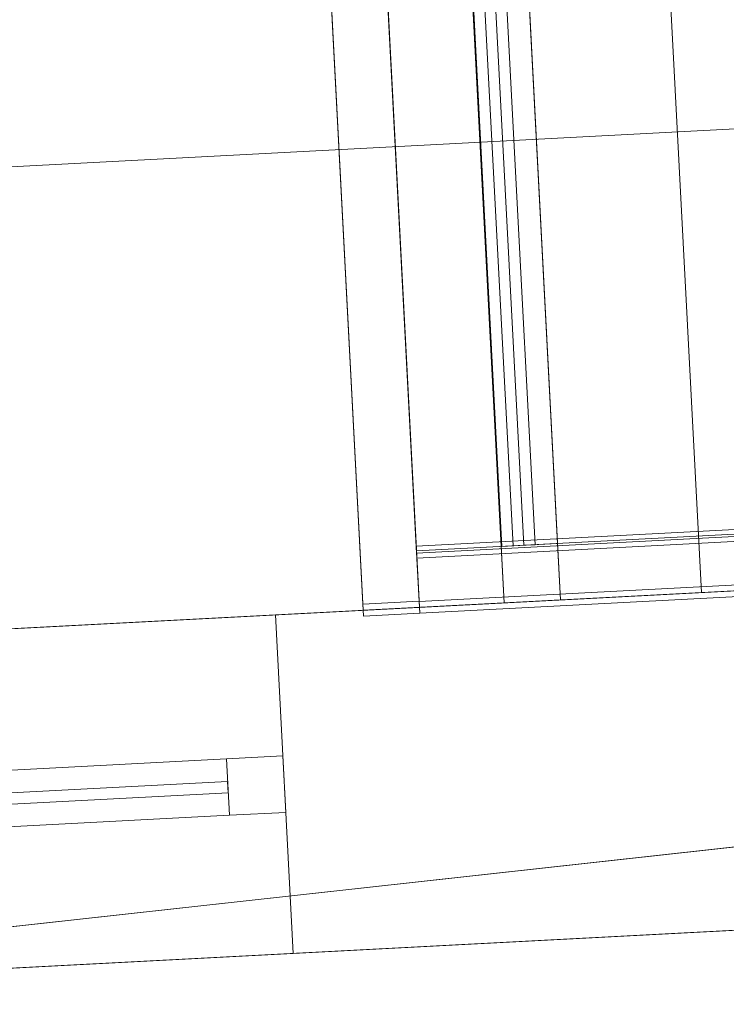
# Model space of a CAD drawing. Header units: millimetres. Extents: x -430348 to -225823, y -86243 to 5084.
# Tile 196 of 256: x -391118 to -390492, y -56508 to -55636. Entities that reach past the tile are written whole.
import ezdxf

# ---------------------------------------------------------------- set-up
doc = ezdxf.new("R2010")
doc.units = ezdxf.units.MM
for name, color, linetype, lineweight in [('A-GLAZ-CURT', 52, 'Continuous', 9), ('A-GLAZ-CWMG', 51, 'Continuous', 9), ('A-ROOF', 132, 'Continuous', 9), ('A-WALL', 113, 'Continuous', 9)]:
    doc.layers.add(name, color=color, linetype=linetype, lineweight=lineweight)

# ---------------------------------------------------------------- blocks, each defined once
blk = doc.blocks.new('System Panel - Glazed-566672-_3D_ Copy 1')
at = {"layer": 'A-GLAZ-CURT', "transparency": 33554471}
mesh = blk.add_polyface(dxfattribs=at)
corners = [(-370, 5), (-370, 5, 775), (370, 5, 775), (370, 5)]
mesh.append_faces([[corners[k] for k in face] for face in [(2, 3, 0, 1)]])
mesh = blk.add_polyface(dxfattribs=at)
corners = [(370, -5), (-370, -5), (-370, 5), (370, 5)]
mesh.append_faces([[corners[k] for k in face] for face in [(3, 0, 1, 2)]])
mesh = blk.add_polyface(dxfattribs=at)
corners = [(-370, -5, 775), (370, -5, 775), (370, 5, 775), (-370, 5, 775)]
mesh.append_faces([[corners[k] for k in face] for face in [(0, 1, 2, 3)]])
mesh = blk.add_polyface(dxfattribs=at)
corners = [(-370, -5), (-370, -5, 775), (-370, 5, 775), (-370, 5)]
mesh.append_faces([[corners[k] for k in face] for face in [(0, 1, 2, 3)]])
mesh = blk.add_polyface(dxfattribs=at)
corners = [(-370, -5), (370, -5), (370, -5, 775), (-370, -5, 775)]
mesh.append_faces([[corners[k] for k in face] for face in [(3, 0, 1, 2)]])
blk = doc.blocks.new('System Panel - Glazed-561739-_3D_ Copy 1')
at = {"layer": 'A-GLAZ-CURT', "transparency": 33554471}
mesh = blk.add_polyface(dxfattribs=at)
corners = [(-370, 5), (-370, 5, 275), (370, 5, 275), (370, 5)]
mesh.append_faces([[corners[k] for k in face] for face in [(1, 2, 3, 0)]])
mesh = blk.add_polyface(dxfattribs=at)
corners = [(370, -5), (-370, -5), (-370, 5), (370, 5)]
mesh.append_faces([[corners[k] for k in face] for face in [(0, 1, 2, 3)]])
mesh = blk.add_polyface(dxfattribs=at)
corners = [(-370, -5, 275), (370, -5, 275), (370, 5, 275), (-370, 5, 275)]
mesh.append_faces([[corners[k] for k in face] for face in [(0, 1, 2, 3)]])
mesh = blk.add_polyface(dxfattribs=at)
corners = [(-370, -5), (-370, -5, 275), (-370, 5, 275), (-370, 5)]
mesh.append_faces([[corners[k] for k in face] for face in [(0, 1, 2, 3)]])
mesh = blk.add_polyface(dxfattribs=at)
corners = [(-370, -5), (370, -5), (370, -5, 275), (-370, -5, 275)]
mesh.append_faces([[corners[k] for k in face] for face in [(2, 3, 0, 1)]])
blk = doc.blocks.new('Rectangular Mullion - 50mm x 50mm-263558-_3D_ Copy 1')
at = {"layer": 'A-GLAZ-CWMG'}
mesh = blk.add_polyface(dxfattribs=at)
corners = [(0, 25), (-50, 25), (-50, -25), (0, -25)]
mesh.append_faces([[corners[k] for k in face] for face in [(2, 3, 0, 1)]])
mesh = blk.add_polyface(dxfattribs=at)
corners = [(-50, 25), (0, 25), (0, 25, -350), (-50, 25, -350)]
mesh.append_faces([[corners[k] for k in face] for face in [(3, 0, 1, 2)]])
mesh = blk.add_polyface(dxfattribs=at)
corners = [(-50, -25), (-50, 25), (-50, 25, -350), (-50, -25, -350)]
mesh.append_faces([[corners[k] for k in face] for face in [(3, 0, 1, 2)]])
mesh = blk.add_polyface(dxfattribs=at)
corners = [(0, 25), (0, -25), (0, -25, -350), (0, 25, -350)]
mesh.append_faces([[corners[k] for k in face] for face in [(3, 0, 1, 2)]])
mesh = blk.add_polyface(dxfattribs=at)
corners = [(0, -25), (-50, -25), (-50, -25, -350), (0, -25, -350)]
mesh.append_faces([[corners[k] for k in face] for face in [(3, 0, 1, 2)]])
blk = doc.blocks.new('Rectangular Mullion - 50mm x 50mm-320855-_3D_ Copy 1')
at = {"layer": 'A-GLAZ-CWMG'}
mesh = blk.add_polyface(dxfattribs=at)
corners = [(0, 25, -740), (0, -25, -740), (-50, -25, -740), (-50, 25, -740)]
mesh.append_faces([[corners[k] for k in face] for face in [(0, 1, 2, 3)]])
mesh = blk.add_polyface(dxfattribs=at)
corners = [(-50, 25), (0, 25), (0, 25, -740), (-50, 25, -740)]
mesh.append_faces([[corners[k] for k in face] for face in [(0, 1, 2, 3)]])
mesh = blk.add_polyface(dxfattribs=at)
corners = [(-50, -25), (-50, 25), (-50, 25, -740), (-50, -25, -740)]
mesh.append_faces([[corners[k] for k in face] for face in [(0, 1, 2, 3)]])
mesh = blk.add_polyface(dxfattribs=at)
corners = [(0, 25), (0, -25), (0, -25, -740), (0, 25, -740)]
mesh.append_faces([[corners[k] for k in face] for face in [(0, 1, 2, 3)]])
mesh = blk.add_polyface(dxfattribs=at)
corners = [(0, -25), (-50, -25), (-50, -25, -740), (0, -25, -740)]
mesh.append_faces([[corners[k] for k in face] for face in [(0, 1, 2, 3)]])
blk = doc.blocks.new('Rectangular Mullion - 50mm x 50mm-320854-_3D_ Copy 1')
at = {"layer": 'A-GLAZ-CWMG'}
mesh = blk.add_polyface(dxfattribs=at)
corners = [(0, 25), (-50, 25), (-50, -25), (0, -25)]
mesh.append_faces([[corners[k] for k in face] for face in [(2, 3, 0, 1)]])
mesh = blk.add_polyface(dxfattribs=at)
corners = [(-50, 25), (0, 25), (0, 25, -740), (-50, 25, -740)]
mesh.append_faces([[corners[k] for k in face] for face in [(0, 1, 2, 3)]])
mesh = blk.add_polyface(dxfattribs=at)
corners = [(-50, -25), (-50, 25), (-50, 25, -740), (-50, -25, -740)]
mesh.append_faces([[corners[k] for k in face] for face in [(0, 1, 2, 3)]])
mesh = blk.add_polyface(dxfattribs=at)
corners = [(0, 25), (0, -25), (0, -25, -740), (0, 25, -740)]
mesh.append_faces([[corners[k] for k in face] for face in [(0, 1, 2, 3)]])
mesh = blk.add_polyface(dxfattribs=at)
corners = [(0, -25), (-50, -25), (-50, -25, -740), (0, -25, -740)]
mesh.append_faces([[corners[k] for k in face] for face in [(0, 1, 2, 3)]])
blk = doc.blocks.new('Rectangular Mullion - 50mm x 50mm-320906-_3D_ Copy 1')
at = {"layer": 'A-GLAZ-CWMG'}
mesh = blk.add_polyface(dxfattribs=at)
corners = [(25, 25, -740), (25, -25, -740), (-25, -25, -740), (-25, 25, -740)]
mesh.append_faces([[corners[k] for k in face] for face in [(0, 1, 2, 3)]])
mesh = blk.add_polyface(dxfattribs=at)
corners = [(-25, 25), (25, 25), (25, 25, -740), (-25, 25, -740)]
mesh.append_faces([[corners[k] for k in face] for face in [(0, 1, 2, 3)]])
mesh = blk.add_polyface(dxfattribs=at)
corners = [(-25, -25), (-25, 25), (-25, 25, -740), (-25, -25, -740)]
mesh.append_faces([[corners[k] for k in face] for face in [(0, 1, 2, 3)]])
mesh = blk.add_polyface(dxfattribs=at)
corners = [(25, 25), (25, -25), (25, -25, -740), (25, 25, -740)]
mesh.append_faces([[corners[k] for k in face] for face in [(0, 1, 2, 3)]])
mesh = blk.add_polyface(dxfattribs=at)
corners = [(25, -25), (-25, -25), (-25, -25, -740), (25, -25, -740)]
mesh.append_faces([[corners[k] for k in face] for face in [(0, 1, 2, 3)]])
blk = doc.blocks.new('Rectangular Mullion - 50mm x 50mm-372724-_3D_ Copy 1')
at = {"layer": 'A-GLAZ-CWMG'}
mesh = blk.add_polyface(dxfattribs=at)
corners = [(0, 25, -850), (0, -25, -850), (-50, -25, -850), (-50, 25, -850)]
mesh.append_faces([[corners[k] for k in face] for face in [(0, 1, 2, 3)]])
mesh = blk.add_polyface(dxfattribs=at)
corners = [(-50, 25), (0, 25), (0, 25, -850), (-50, 25, -850)]
mesh.append_faces([[corners[k] for k in face] for face in [(0, 1, 2, 3)]])
mesh = blk.add_polyface(dxfattribs=at)
corners = [(-50, -25), (-50, 25), (-50, 25, -850), (-50, -25, -850)]
mesh.append_faces([[corners[k] for k in face] for face in [(0, 1, 2, 3)]])
mesh = blk.add_polyface(dxfattribs=at)
corners = [(0, 25), (0, -25), (0, -25, -850), (0, 25, -850)]
mesh.append_faces([[corners[k] for k in face] for face in [(0, 1, 2, 3)]])
mesh = blk.add_polyface(dxfattribs=at)
corners = [(0, -25), (-50, -25), (-50, -25, -850), (0, -25, -850)]
mesh.append_faces([[corners[k] for k in face] for face in [(0, 1, 2, 3)]])
blk = doc.blocks.new('System Panel - Glazed-566705-_3D_ Copy 1')
at = {"layer": 'A-GLAZ-CURT', "transparency": 33554471}
mesh = blk.add_polyface(dxfattribs=at)
corners = [(-530, 5), (-530, 5, 1997.08), (530, 5, 1997.08), (530, 5)]
mesh.append_faces([[corners[k] for k in face] for face in [(2, 3, 0, 1)]])
mesh = blk.add_polyface(dxfattribs=at)
corners = [(530, -5), (-530, -5), (-530, 5), (530, 5)]
mesh.append_faces([[corners[k] for k in face] for face in [(0, 1, 2, 3)]])
mesh = blk.add_polyface(dxfattribs=at)
corners = [(-530, -5, 1997.08), (530, -5, 1997.08), (530, 5, 1997.08), (-530, 5, 1997.08)]
mesh.append_faces([[corners[k] for k in face] for face in [(0, 1, 2, 3)]])
mesh = blk.add_polyface(dxfattribs=at)
corners = [(-530, -5), (-530, -5, 1997.08), (-530, 5, 1997.08), (-530, 5)]
mesh.append_faces([[corners[k] for k in face] for face in [(0, 1, 2, 3)]])
mesh = blk.add_polyface(dxfattribs=at)
corners = [(-530, -5), (530, -5), (530, -5, 1997.08), (-530, -5, 1997.08)]
mesh.append_faces([[corners[k] for k in face] for face in [(2, 3, 0, 1)]])
blk = doc.blocks.new('Rectangular Mullion - 50mm x 50mm-566719-_3D_ Copy 1')
at = {"layer": 'A-GLAZ-CWMG'}
mesh = blk.add_polyface(dxfattribs=at)
corners = [(-50, 25, -61.74), (0, 25), (0, 25, -514.89), (-50, 25, -514.89)]
mesh.append_faces([[corners[k] for k in face] for face in [(0, 1, 2, 3)]])
mesh = blk.add_polyface(dxfattribs=at)
corners = [(-50, -25, -61.74), (-50, 25, -61.74), (-50, 25, -514.89), (-50, -25, -514.89)]
mesh.append_faces([[corners[k] for k in face] for face in [(3, 0, 1, 2)]])
mesh = blk.add_polyface(dxfattribs=at)
corners = [(0, 25), (-50, 25, -61.74), (-50, -25, -61.74), (0, -25)]
mesh.append_faces([[corners[k] for k in face] for face in [(2, 3, 0, 1)]])
mesh = blk.add_polyface(dxfattribs=at)
corners = [(0, 25), (0, -25), (0, -25, -514.89), (0, 25, -514.89)]
mesh.append_faces([[corners[k] for k in face] for face in [(0, 1, 2, 3)]])
mesh = blk.add_polyface(dxfattribs=at)
corners = [(0, -25), (-50, -25, -61.74), (-50, -25, -514.89), (0, -25, -514.89)]
mesh.append_faces([[corners[k] for k in face] for face in [(3, 0, 1, 2)]])
blk = doc.blocks.new('Rectangular Mullion - 50mm x 50mm-543599-_3D_ Copy 1')
at = {"layer": 'A-GLAZ-CWMG'}
mesh = blk.add_polyface(dxfattribs=at)
corners = [(0, 25), (-50, 25), (-50, -25), (0, -25)]
mesh.append_faces([[corners[k] for k in face] for face in [(2, 3, 0, 1)]])
mesh = blk.add_polyface(dxfattribs=at)
corners = [(-50, 25), (0, 25), (0, 25, -1060), (-50, 25, -1060)]
mesh.append_faces([[corners[k] for k in face] for face in [(0, 1, 2, 3)]])
mesh = blk.add_polyface(dxfattribs=at)
corners = [(-50, -25), (-50, 25), (-50, 25, -1060), (-50, -25, -1060)]
mesh.append_faces([[corners[k] for k in face] for face in [(3, 0, 1, 2)]])
mesh = blk.add_polyface(dxfattribs=at)
corners = [(0, 25), (0, -25), (0, -25, -1060), (0, 25, -1060)]
mesh.append_faces([[corners[k] for k in face] for face in [(3, 0, 1, 2)]])
mesh = blk.add_polyface(dxfattribs=at)
corners = [(0, -25), (-50, -25), (-50, -25, -1060), (0, -25, -1060)]
mesh.append_faces([[corners[k] for k in face] for face in [(0, 1, 2, 3)]])
blk = doc.blocks.new('System Panel - Glazed-566795-_3D_ Copy 1')
at = {"layer": 'A-GLAZ-CURT', "transparency": 33554471}
mesh = blk.add_polyface(dxfattribs=at)
corners = [(-422.5, 5), (-422.5, 5, 2374.06), (422.5, 5, 2374.06), (422.5, 5)]
mesh.append_faces([[corners[k] for k in face] for face in [(1, 2, 3, 0)]])
mesh = blk.add_polyface(dxfattribs=at)
corners = [(422.5, -5), (-422.5, -5), (-422.5, 5), (422.5, 5)]
mesh.append_faces([[corners[k] for k in face] for face in [(0, 1, 2, 3)]])
mesh = blk.add_polyface(dxfattribs=at)
corners = [(-422.5, -5), (-422.5, -5, 2374.06), (-422.5, 5, 2374.06), (-422.5, 5)]
mesh.append_faces([[corners[k] for k in face] for face in [(0, 1, 2, 3)]])
mesh = blk.add_polyface(dxfattribs=at)
corners = [(-422.5, -5), (422.5, -5), (422.5, -5, 2374.06), (-422.5, -5, 2374.06)]
mesh.append_faces([[corners[k] for k in face] for face in [(3, 0, 1, 2)]])
blk = doc.blocks.new('System Panel - Solid-566796-_3D_ Copy 1')
at = {"layer": 'A-GLAZ-CURT'}
mesh = blk.add_polyface(dxfattribs=at)
corners = [(-530, 24.5), (-530, 24.5, 428.14), (530, 24.5, 202.83), (530, 24.5)]
mesh.append_faces([[corners[k] for k in face] for face in [(2, 3, 0, 1)]])
mesh = blk.add_polyface(dxfattribs=at)
corners = [(530, 14.5), (-530, 14.5), (-530, 24.5), (530, 24.5)]
mesh.append_faces([[corners[k] for k in face] for face in [(0, 1, 2, 3)]])
mesh = blk.add_polyface(dxfattribs=at)
corners = [(-530, 14.5, 428.14), (530, 14.5, 202.83), (530, 24.5, 202.83), (-530, 24.5, 428.14)]
mesh.append_faces([[corners[k] for k in face] for face in [(3, 0, 1, 2)]])
mesh = blk.add_polyface(dxfattribs=at)
corners = [(-530, 14.5), (-530, 14.5, 428.14), (-530, 24.5, 428.14), (-530, 24.5)]
mesh.append_faces([[corners[k] for k in face] for face in [(3, 0, 1, 2)]])
mesh = blk.add_polyface(dxfattribs=at)
corners = [(-530, 14.5), (530, 14.5), (530, 14.5, 202.83), (-530, 14.5, 428.14)]
mesh.append_faces([[corners[k] for k in face] for face in [(2, 3, 0, 1)]])
blk = doc.blocks.new('Rectangular Mullion - 50mm x 50mm-566798-_3D_ Copy 1')
at = {"layer": 'A-GLAZ-CWMG'}
mesh = blk.add_polyface(dxfattribs=at)
corners = [(0, 25, -2072.08), (0, -25, -2072.08), (-50, -25, -2072.08), (-50, 25, -2072.08)]
mesh.append_faces([[corners[k] for k in face] for face in [(0, 1, 2, 3)]])
mesh = blk.add_polyface(dxfattribs=at)
corners = [(-50, 25), (0, 25), (0, 25, -2072.08), (-50, 25, -2072.08)]
mesh.append_faces([[corners[k] for k in face] for face in [(0, 1, 2, 3)]])
mesh = blk.add_polyface(dxfattribs=at)
corners = [(-50, -25), (-50, 25), (-50, 25, -2072.08), (-50, -25, -2072.08)]
mesh.append_faces([[corners[k] for k in face] for face in [(0, 1, 2, 3)]])
mesh = blk.add_polyface(dxfattribs=at)
corners = [(0, 25), (0, -25), (0, -25, -2072.08), (0, 25, -2072.08)]
mesh.append_faces([[corners[k] for k in face] for face in [(0, 1, 2, 3)]])
mesh = blk.add_polyface(dxfattribs=at)
corners = [(0, -25), (-50, -25), (-50, -25, -2072.08), (0, -25, -2072.08)]
mesh.append_faces([[corners[k] for k in face] for face in [(0, 1, 2, 3)]])
blk = doc.blocks.new('Rectangular Mullion - 50mm x 50mm-566695-_3D_ Copy 1')
at = {"layer": 'A-GLAZ-CWMG'}
mesh = blk.add_polyface(dxfattribs=at)
corners = [(25, 25, -1060), (25, -25, -1060), (-25, -25, -1060), (-25, 25, -1060)]
mesh.append_faces([[corners[k] for k in face] for face in [(0, 1, 2, 3)]])
mesh = blk.add_polyface(dxfattribs=at)
corners = [(-25, 25), (25, 25), (25, 25, -1060), (-25, 25, -1060)]
mesh.append_faces([[corners[k] for k in face] for face in [(0, 1, 2, 3)]])
mesh = blk.add_polyface(dxfattribs=at)
corners = [(-25, -25), (-25, 25), (-25, 25, -1060), (-25, -25, -1060)]
mesh.append_faces([[corners[k] for k in face] for face in [(0, 1, 2, 3)]])
mesh = blk.add_polyface(dxfattribs=at)
corners = [(25, 25), (25, -25), (25, -25, -1060), (25, 25, -1060)]
mesh.append_faces([[corners[k] for k in face] for face in [(0, 1, 2, 3)]])
mesh = blk.add_polyface(dxfattribs=at)
corners = [(25, -25), (-25, -25), (-25, -25, -1060), (25, -25, -1060)]
mesh.append_faces([[corners[k] for k in face] for face in [(0, 1, 2, 3)]])
blk = doc.blocks.new('Rectangular Mullion - 50mm x 50mm-566804-_3D_ Copy 1')
at = {"layer": 'A-GLAZ-CWMG'}
mesh = blk.add_polyface(dxfattribs=at)
corners = [(0, 25), (-50, 25), (-50, -25), (0, -25)]
mesh.append_faces([[corners[k] for k in face] for face in [(2, 3, 0, 1)]])
mesh = blk.add_polyface(dxfattribs=at)
corners = [(-50, 25), (0, 25), (0, 25, -2474.06), (-50, 25, -2474.06)]
mesh.append_faces([[corners[k] for k in face] for face in [(0, 1, 2, 3)]])
mesh = blk.add_polyface(dxfattribs=at)
corners = [(-50, -25), (-50, 25), (-50, 25, -2474.06), (-50, -25, -2474.06)]
mesh.append_faces([[corners[k] for k in face] for face in [(0, 1, 2, 3)]])
mesh = blk.add_polyface(dxfattribs=at)
corners = [(0, 25), (0, -25), (0, -25, -2474.06), (0, 25, -2474.06)]
mesh.append_faces([[corners[k] for k in face] for face in [(0, 1, 2, 3)]])
mesh = blk.add_polyface(dxfattribs=at)
corners = [(0, -25), (-50, -25), (-50, -25, -2474.06), (0, -25, -2474.06)]
mesh.append_faces([[corners[k] for k in face] for face in [(0, 1, 2, 3)]])
blk = doc.blocks.new('Rectangular Mullion - 50mm x 50mm-566810-_3D_ Copy 1')
at = {"layer": 'A-GLAZ-CWMG'}
mesh = blk.add_polyface(dxfattribs=at)
corners = [(0, 25, -870), (0, -25, -870), (-50, -25, -870), (-50, 25, -870)]
mesh.append_faces([[corners[k] for k in face] for face in [(0, 1, 2, 3)]])
mesh = blk.add_polyface(dxfattribs=at)
corners = [(-50, 25), (0, 25), (0, 25, -870), (-50, 25, -870)]
mesh.append_faces([[corners[k] for k in face] for face in [(0, 1, 2, 3)]])
mesh = blk.add_polyface(dxfattribs=at)
corners = [(-50, -25), (-50, 25), (-50, 25, -870), (-50, -25, -870)]
mesh.append_faces([[corners[k] for k in face] for face in [(0, 1, 2, 3)]])
mesh = blk.add_polyface(dxfattribs=at)
corners = [(0, 25), (0, -25), (0, -25, -870), (0, 25, -870)]
mesh.append_faces([[corners[k] for k in face] for face in [(0, 1, 2, 3)]])
mesh = blk.add_polyface(dxfattribs=at)
corners = [(0, -25), (-50, -25), (-50, -25, -870), (0, -25, -870)]
mesh.append_faces([[corners[k] for k in face] for face in [(0, 1, 2, 3)]])
blk = doc.blocks.new('Rectangular Mullion - 50mm x 50mm-566703-_3D_ Copy 1')
at = {"layer": 'A-GLAZ-CWMG'}
mesh = blk.add_polyface(dxfattribs=at)
corners = [(-50, 25), (0, 25), (0, 25, -1160.36), (-50, 25, -1098.61)]
mesh.append_faces([[corners[k] for k in face] for face in [(3, 0, 1, 2)]])
mesh = blk.add_polyface(dxfattribs=at)
corners = [(-50, -25), (-50, 25), (-50, 25, -1098.61), (-50, -25, -1098.61)]
mesh.append_faces([[corners[k] for k in face] for face in [(0, 1, 2, 3)]])
mesh = blk.add_polyface(dxfattribs=at)
corners = [(0, 25, -1160.36), (0, -25, -1160.36), (-50, -25, -1098.61), (-50, 25, -1098.61)]
mesh.append_faces([[corners[k] for k in face] for face in [(3, 0, 1, 2)]])
mesh = blk.add_polyface(dxfattribs=at)
corners = [(0, 25), (0, -25), (0, -25, -1160.36), (0, 25, -1160.36)]
mesh.append_faces([[corners[k] for k in face] for face in [(3, 0, 1, 2)]])
mesh = blk.add_polyface(dxfattribs=at)
corners = [(0, -25), (-50, -25), (-50, -25, -1098.61), (0, -25, -1160.36)]
mesh.append_faces([[corners[k] for k in face] for face in [(0, 1, 2, 3)]])

msp = doc.modelspace()

# ---------------------------------------------------------------- block references
at = {"layer": 'A-GLAZ-CURT', "transparency": 33554471, "extrusion": (-0.051192, 0.976807, -0.207912), "rotation": 180}
msp.add_blockref('System Panel - Glazed-566795-_3D_ Copy 1', (392744.94, 53272.72, -47697.73), dxfattribs=at)
at = {"layer": 'A-GLAZ-CURT', "rotation": 92.99999999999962}
msp.add_blockref('System Panel - Solid-566796-_3D_ Copy 1', (-390694.47, -55571.83, 61540.89), dxfattribs=at)
at = {"layer": 'A-GLAZ-CURT', "transparency": 33554471}
for name, p, rotation in [('System Panel - Glazed-566705-_3D_ Copy 1', (-390694.47, -55571.83, 59493.82), 92.99999999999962), ('System Panel - Glazed-566672-_3D_ Copy 1', (-391303.04, -56334.73, 63000.89), 182.9999999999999), ('System Panel - Glazed-561739-_3D_ Copy 1', (-391303.04, -56334.73, 63825.89), 182.9999999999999)]:
    msp.add_blockref(name, p, dxfattribs=dict(at, rotation=rotation))
at = {"layer": 'A-GLAZ-CWMG', "extrusion": (0.051192, -0.976807, 0.207912), "rotation": 180}
msp.add_blockref('Rectangular Mullion - 50mm x 50mm-566804-_3D_ Copy 1', (-393217.44, 53272.72, 47747.73), dxfattribs=at)
at = {"layer": 'A-GLAZ-CWMG', "extrusion": (-0.051192, 0.976807, -0.207912), "rotation": 89.99999999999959}
msp.add_blockref('Rectangular Mullion - 50mm x 50mm-566703-_3D_ Copy 1', (393067.44, 53267.72, -46586.31), dxfattribs=at)
at = {"layer": 'A-GLAZ-CWMG', "extrusion": (0.052336, -0.99863, 0), "rotation": 270}
msp.add_blockref('Rectangular Mullion - 50mm x 50mm-543599-_3D_ Copy 1', (-393067.44, 59443.82, 35578.31), dxfattribs=at)
at = {"layer": 'A-GLAZ-CWMG', "extrusion": (-0.052336, 0.99863, 0), "rotation": 90}
msp.add_blockref('Rectangular Mullion - 50mm x 50mm-566695-_3D_ Copy 1', (393067.44, 61515.89, -34518.31), dxfattribs=at)
at = {"layer": 'A-GLAZ-CWMG', "extrusion": (0.99863, 0.052336, 0)}
for name, p, rotation in [('Rectangular Mullion - 50mm x 50mm-566810-_3D_ Copy 1', (-35628.31, 62035.89, -392297.44), 168.0000000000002), ('Rectangular Mullion - 50mm x 50mm-320854-_3D_ Copy 1', (-35778.31, 62950.89, -393345.1), 270)]:
    msp.add_blockref(name, p, dxfattribs=dict(at, rotation=rotation))
at = {"layer": 'A-GLAZ-CWMG'}
for name, p, rotation in [('Rectangular Mullion - 50mm x 50mm-566719-_3D_ Copy 1', (-390664.11, -56151.04, 62030.78), 272.9999999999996), ('Rectangular Mullion - 50mm x 50mm-566798-_3D_ Copy 1', (-390664.11, -56151.04, 61515.89), 272.9999999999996), ('Rectangular Mullion - 50mm x 50mm-263558-_3D_ Copy 1', (-390883.61, -56312.75, 64150.89), 2.999999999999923), ('Rectangular Mullion - 50mm x 50mm-372724-_3D_ Copy 1', (-390883.61, -56312.75, 63800.89), 2.999999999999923)]:
    msp.add_blockref(name, p, dxfattribs=dict(at, rotation=rotation))
at = {"layer": 'A-GLAZ-CWMG', "extrusion": (-0.99863, -0.052336, 0), "rotation": 90}
for name, p in [('Rectangular Mullion - 50mm x 50mm-320855-_3D_ Copy 1', (35778.31, 64150.89, 394085.1)), ('Rectangular Mullion - 50mm x 50mm-320906-_3D_ Copy 1', (35778.31, 63800.89, 394085.1))]:
    msp.add_blockref(name, p, dxfattribs=at)

# ---------------------------------------------------------------- meshes
at = {"layer": 'A-ROOF'}
mesh = msp.add_polyface(dxfattribs=at)
corners = [(-401332.42, -59842.35, 66626.96), (-405048.84, -56496.07, 64150.89), (-380392.67, -55203.9, 64150.89), (-383738.95, -58920.32, 66626.96), (-385912.41, -59034.22, 66626.96), (-385947.84, -58358.15, 66152.92), (-386845.38, -58405.18, 66152.92), (-386809.94, -59081.26, 66626.96), (-398308.49, -59683.88, 66626.96), (-398341.55, -59053.15, 66184.72), (-399220.31, -59099.2, 66184.72), (-399187.26, -59729.93, 66626.96)]
mesh.append_faces([[corners[k] for k in face] for face in [(5, 2, 3, 4)]], dxfattribs={"vtx0": -1})
mesh.append_faces([[corners[k] for k in face] for face in [(10, 1, 9)]], dxfattribs={"vtx0": -1, "vtx1": -1})
mesh.append_faces([[corners[k] for k in face] for face in [(2, 5, 6, 1)]], dxfattribs={"vtx0": -1, "vtx2": -1})
mesh.append_faces([[corners[k] for k in face] for face in [(0, 1, 10, 11)]], dxfattribs={"vtx1": -1})
mesh.append_faces([[corners[k] for k in face] for face in [(6, 7, 9, 1)]], dxfattribs={"vtx1": -1, "vtx2": -1, "vtx3": -1})
mesh.append_faces([[corners[k] for k in face] for face in [(7, 8, 9)]], dxfattribs={"vtx2": -1})
mesh = msp.add_polyface(dxfattribs=at)
corners = [(-405048.84, -56496.07, 64272.97), (-401332.42, -59842.35, 66749.04), (-399187.26, -59729.93, 66749.04), (-399220.31, -59099.2, 66306.79), (-398341.55, -59053.15, 66306.79), (-398308.49, -59683.88, 66749.04), (-386809.94, -59081.26, 66749.04), (-386845.38, -58405.18, 66275), (-385947.84, -58358.15, 66275), (-385912.41, -59034.22, 66749.04), (-383738.95, -58920.32, 66749.04), (-380392.67, -55203.9, 64272.97)]
mesh.append_faces([[corners[k] for k in face] for face in [(3, 0, 1, 2)]], dxfattribs={"vtx0": -1})
mesh.append_faces([[corners[k] for k in face] for face in [(0, 3, 4, 7)]], dxfattribs={"vtx0": -1, "vtx2": -1, "vtx3": -1})
mesh.append_faces([[corners[k] for k in face] for face in [(10, 11, 8, 9), (6, 7, 4, 5)]], dxfattribs={"vtx1": -1})
mesh.append_faces([[corners[k] for k in face] for face in [(7, 8, 11, 0)]], dxfattribs={"vtx1": -1, "vtx3": -1})
mesh = msp.add_polyface(dxfattribs=at)
corners = [(-405048.84, -56496.07, 64272.97), (-380392.67, -55203.9, 64272.97), (-380392.67, -55203.9, 64150.89), (-405048.84, -56496.07, 64150.89)]
mesh.append_faces([[corners[k] for k in face] for face in [(1, 2, 3, 0)]])
at = {"layer": 'A-WALL'}
mesh = msp.add_polyface(dxfattribs=at)
corners = [(-390813.91, -56158.89, 58993.92), (-390924.86, -54041.79, 58993.92), (-390625.27, -54026.09, 58993.92), (-390514.32, -56143.19, 58993.92)]
mesh.append_faces([[corners[k] for k in face] for face in [(0, 1, 2, 3)]])
mesh = msp.add_polyface(dxfattribs=at)
corners = [(-390924.86, -54041.79, 59437.57), (-390813.91, -56158.89, 59437.57), (-390514.32, -56143.19, 59437.57), (-390625.27, -54026.09, 59437.57)]
mesh.append_faces([[corners[k] for k in face] for face in [(3, 0, 1, 2)]])
mesh = msp.add_polyface(dxfattribs=at)
corners = [(-390625.27, -54026.09, 58993.92), (-390625.27, -54026.09, 59437.57), (-390514.32, -56143.19, 59437.57), (-390514.32, -56143.19, 58993.92)]
mesh.append_faces([[corners[k] for k in face] for face in [(2, 3, 0, 1)]])
mesh = msp.add_polyface(dxfattribs=at)
corners = [(-390924.86, -54041.79, 58993.92), (-390813.91, -56158.89, 58993.92), (-390813.91, -56158.89, 59437.57), (-390924.86, -54041.79, 59437.57)]
mesh.append_faces([[corners[k] for k in face] for face in [(3, 0, 1, 2)]])
mesh = msp.add_polyface(dxfattribs=at)
corners = [(-381121.24, -55650.92, 57947.5), (-381990.04, -55696.45, 57947.5), (-382289.63, -55712.15, 57947.5), (-386284.1, -55921.49, 57947.5), (-386583.68, -55937.19, 57947.5), (-393360.41, -56292.35, 57947.5), (-393560.14, -56302.81, 57947.5), (-400651.51, -56674.46, 57947.5), (-400951.1, -56690.16, 57947.5), (-404236.59, -56862.34, 57947.5), (-404236.59, -56862.34, 64436.77), (-381121.24, -55650.92, 64436.77), (-387043.05, -55961.27, 60670.89), (-387043.05, -55961.27, 61644.34), (-387841.96, -56003.14, 61644.34), (-387841.96, -56003.14, 60670.89), (-383721.3, -55787.18, 62950.89), (-383721.3, -55787.18, 64150.89), (-385119.38, -55860.45, 64150.89), (-385119.38, -55860.45, 62950.89), (-381224.73, -55656.34, 62950.89), (-381224.73, -55656.34, 64150.89), (-382123.5, -55703.44, 64150.89), (-382123.5, -55703.44, 62950.89), (-388015.41, -56012.23, 62950.89), (-388015.41, -56012.23, 64150.89), (-389213.77, -56075.03, 64150.89), (-389213.77, -56075.03, 62950.89), (-392411.72, -56242.63, 62950.89), (-392411.72, -56242.63, 64150.89), (-392970.95, -56271.94, 64150.89), (-392970.95, -56271.94, 62950.89), (-396114.3, -56436.67, 62950.89), (-396114.3, -56436.67, 64150.89), (-397502.39, -56509.42, 64150.89), (-397502.39, -56509.42, 62950.89), (-400298.55, -56655.96, 62950.89), (-400298.55, -56655.96, 64150.89), (-401596.77, -56724, 64150.89), (-401596.77, -56724, 62950.89), (-403294.44, -56812.97, 62950.89), (-403294.44, -56812.97, 64150.89), (-404093.35, -56854.84, 64150.89), (-404093.35, -56854.84, 62950.89), (-393667.65, -56308.45, 62950.89), (-393667.65, -56308.45, 64150.89), (-394506.5, -56352.41, 64150.89), (-394506.5, -56352.41, 62950.89), (-390891.46, -56162.95, 62950.89), (-390891.46, -56162.95, 64150.89), (-391730.31, -56206.92, 64150.89), (-391730.31, -56206.92, 62950.89), (-392491.61, -56246.81, 61343.55), (-392491.61, -56246.81, 61763.55), (-392891.06, -56267.75, 61763.55), (-392891.06, -56267.75, 61343.55), (-395305.41, -56394.28, 60390.89), (-395305.41, -56394.28, 61690.89), (-396104.31, -56436.15, 61690.89), (-396104.31, -56436.15, 60390.89), (-397582.28, -56513.6, 60684.34), (-397582.28, -56513.6, 61684.34), (-398341.24, -56553.38, 61684.34), (-398341.24, -56553.38, 60684.34), (-399439.73, -56610.95, 60684.34), (-399439.73, -56610.95, 61684.34), (-400198.69, -56650.73, 61684.34), (-400198.69, -56650.73, 60684.34), (-391226.66, -56180.52, 61051.11), (-391226.66, -56180.52, 61471.11), (-391626.11, -56201.46, 61471.11), (-391626.11, -56201.46, 61051.11), (-393117.32, -56279.61, 61210.89), (-393117.32, -56279.61, 59270.89), (-392278.47, -56235.64, 59270.89), (-392278.47, -56235.64, 61210.89), (-393667.65, -56308.45, 59491.33), (-393667.65, -56308.45, 61511.33), (-394466.56, -56350.32, 61511.33), (-394466.56, -56350.32, 59491.33), (-381224.73, -55656.34, 60751.33), (-381224.73, -55656.34, 61511.33), (-381823.91, -55687.74, 61511.33), (-381823.91, -55687.74, 60751.33)]
mesh.append_faces([[corners[k] for k in face] for face in [(27, 69, 48), (50, 29, 11, 49), (24, 19, 13), (70, 53, 51)]], dxfattribs={"vtx0": -1, "vtx1": -1, "vtx2": -1})
mesh.append_faces([[corners[k] for k in face] for face in [(67, 9, 40, 39)]], dxfattribs={"vtx0": -1, "vtx1": -1, "vtx2": -1, "vtx3": -1})
mesh.append_faces([[corners[k] for k in face] for face in [(19, 83, 12, 13), (27, 14, 68, 69), (79, 6, 59, 56), (44, 54, 77, 78), (32, 47, 57, 58), (10, 30, 45, 46), (10, 46, 33, 34)]], dxfattribs={"vtx0": -1, "vtx1": -1, "vtx3": -1})
mesh.append_faces([[corners[k] for k in face] for face in [(83, 2, 3), (0, 80, 81, 11), (20, 81, 82, 23), (71, 74, 75, 70), (74, 71, 68), (24, 13, 14, 27), (19, 24, 25, 18), (23, 16, 17, 22), (51, 28, 29, 50), (49, 26, 27, 48), (63, 64, 65, 62), (10, 42, 43, 9), (9, 43, 40)]], dxfattribs={"vtx0": -1, "vtx2": -1})
mesh.append_faces([[corners[k] for k in face] for face in [(68, 14, 15, 74), (75, 52, 53, 70), (11, 21, 22, 17), (11, 17, 18, 25), (11, 25, 26, 49), (6, 79, 76, 73), (7, 67, 64, 63), (35, 61, 62, 65), (7, 63, 60, 59), (36, 34, 35, 65)]], dxfattribs={"vtx0": -1, "vtx2": -1, "vtx3": -1})
mesh.append_faces([[corners[k] for k in face] for face in [(83, 0, 1, 2)]], dxfattribs={"vtx0": -1, "vtx3": -1})
mesh.append_faces([[corners[k] for k in face] for face in [(83, 80, 0), (4, 5, 74), (19, 16, 83), (6, 7, 59), (8, 9, 67, 7), (65, 66, 36), (36, 37, 34)]], dxfattribs={"vtx1": -1, "vtx2": -1})
mesh.append_faces([[corners[k] for k in face] for face in [(3, 4, 12, 83), (82, 83, 16, 23), (15, 12, 4, 74), (20, 21, 11, 81), (53, 54, 28, 51), (31, 28, 54, 44), (54, 55, 72, 77), (47, 44, 78, 57), (35, 32, 58, 61), (37, 38, 10, 34), (41, 42, 10, 38)]], dxfattribs={"vtx1": -1, "vtx2": -1, "vtx3": -1})
mesh.append_faces([[corners[k] for k in face] for face in [(75, 72, 55, 52), (69, 70, 51, 48), (10, 11, 29, 30), (5, 6, 73, 74), (72, 73, 76, 77), (56, 57, 78, 79), (66, 67, 39, 36), (58, 59, 60, 61), (30, 31, 44, 45), (32, 33, 46, 47), (38, 39, 40, 41)]], dxfattribs={"vtx1": -1, "vtx3": -1})
mesh = msp.add_polyface(dxfattribs=at)
corners = [(-404236.59, -56862.34, 57947.5), (-400951.1, -56690.16, 57947.5), (-400651.51, -56674.46, 57947.5), (-393560.14, -56302.81, 57947.5), (-393360.41, -56292.35, 57947.5), (-386583.68, -55937.19, 57947.5), (-386284.1, -55921.49, 57947.5), (-382289.63, -55712.15, 57947.5), (-381990.04, -55696.45, 57947.5), (-381121.24, -55650.92, 57947.5), (-381105.53, -55950.51, 57947.5), (-391756.04, -56508.68, 57947.5), (-392055.63, -56524.38, 57947.5), (-393243.39, -56586.63, 57947.5), (-393542.98, -56602.33, 57947.5), (-404220.89, -57161.93, 57947.5)]
mesh.append_faces([[corners[k] for k in face] for face in [(10, 7, 8, 9)]], dxfattribs={"vtx0": -1})
mesh.append_faces([[corners[k] for k in face] for face in [(11, 5, 10)]], dxfattribs={"vtx0": -1, "vtx1": -1})
mesh.append_faces([[corners[k] for k in face] for face in [(4, 12, 13, 14)]], dxfattribs={"vtx0": -1, "vtx3": -1})
mesh.append_faces([[corners[k] for k in face] for face in [(6, 7, 10, 5), (3, 4, 14)]], dxfattribs={"vtx1": -1, "vtx2": -1})
mesh.append_faces([[corners[k] for k in face] for face in [(4, 5, 11, 12), (14, 15, 2, 3)]], dxfattribs={"vtx1": -1, "vtx3": -1})
mesh.append_faces([[corners[k] for k in face] for face in [(15, 0, 1, 2)]], dxfattribs={"vtx3": -1})
mesh = msp.add_polyface(dxfattribs=at)
corners = [(-381121.24, -55650.92, 64436.77), (-404236.59, -56862.34, 64436.77), (-404220.89, -57161.93, 64646.83), (-381105.53, -55950.51, 64646.83)]
mesh.append_faces([[corners[k] for k in face] for face in [(3, 0, 1, 2)]])
mesh = msp.add_polyface(dxfattribs=at)
corners = [(-404220.89, -57161.93, 57947.5), (-393542.98, -56602.33, 57947.5), (-393243.39, -56586.63, 57947.5), (-392055.63, -56524.38, 57947.5), (-391756.04, -56508.68, 57947.5), (-381105.53, -55950.51, 57947.5), (-381105.53, -55950.51, 64646.83), (-404220.89, -57161.93, 64646.83), (-387027.35, -56260.86, 61644.34), (-387027.35, -56260.86, 60670.89), (-387826.26, -56302.72, 60670.89), (-387826.26, -56302.72, 61644.34), (-383705.6, -56086.77, 64150.89), (-383705.6, -56086.77, 62950.89), (-385103.68, -56160.04, 62950.89), (-385103.68, -56160.04, 64150.89), (-381209.03, -55955.93, 64150.89), (-381209.03, -55955.93, 62950.89), (-382107.8, -56003.03, 62950.89), (-382107.8, -56003.03, 64150.89), (-387999.71, -56311.82, 64150.89), (-387999.71, -56311.82, 62950.89), (-389198.06, -56374.62, 62950.89), (-389198.06, -56374.62, 64150.89), (-392396.01, -56542.22, 64150.89), (-392396.01, -56542.22, 62950.89), (-392955.25, -56571.52, 62950.89), (-392955.25, -56571.52, 64150.89), (-396098.59, -56736.26, 64150.89), (-396098.59, -56736.26, 62950.89), (-397486.69, -56809.01, 62950.89), (-397486.69, -56809.01, 64150.89), (-400282.85, -56955.55, 64150.89), (-400282.85, -56955.55, 62950.89), (-401581.07, -57023.58, 62950.89), (-401581.07, -57023.58, 64150.89), (-403278.74, -57112.56, 64150.89), (-403278.74, -57112.56, 62950.89), (-404077.64, -57154.42, 62950.89), (-404077.64, -57154.42, 64150.89), (-393651.95, -56608.04, 64150.89), (-393651.95, -56608.04, 62950.89), (-394490.8, -56652, 62950.89), (-394490.8, -56652, 64150.89), (-390875.76, -56462.54, 64150.89), (-390875.76, -56462.54, 62950.89), (-391714.61, -56506.51, 62950.89), (-391714.61, -56506.51, 64150.89), (-392475.91, -56546.4, 61763.55), (-392475.91, -56546.4, 61343.55), (-392875.36, -56567.34, 61343.55), (-392875.36, -56567.34, 61763.55), (-395289.71, -56693.87, 61690.89), (-395289.71, -56693.87, 60390.89), (-396088.61, -56735.74, 60390.89), (-396088.61, -56735.74, 61690.89), (-397566.58, -56813.19, 61684.34), (-397566.58, -56813.19, 60684.34), (-398325.54, -56852.97, 60684.34), (-398325.54, -56852.97, 61684.34), (-399424.03, -56910.54, 61684.34), (-399424.03, -56910.54, 60684.34), (-400182.99, -56950.31, 60684.34), (-400182.99, -56950.31, 61684.34), (-391210.96, -56480.11, 61471.11), (-391210.96, -56480.11, 61051.11), (-391610.41, -56501.04, 61051.11), (-391610.41, -56501.04, 61471.11), (-393101.62, -56579.2, 59270.89), (-393101.62, -56579.2, 61210.89), (-392262.77, -56535.23, 61210.89), (-392262.77, -56535.23, 59270.89), (-393651.95, -56608.04, 61511.33), (-393651.95, -56608.04, 59491.33), (-394450.86, -56649.91, 59491.33), (-394450.86, -56649.91, 61511.33), (-381209.03, -55955.93, 61511.33), (-381209.03, -55955.93, 60751.33), (-381808.21, -55987.33, 60751.33), (-381808.21, -55987.33, 61511.33)]
mesh.append_faces([[corners[k] for k in face] for face in [(42, 75, 41)]], dxfattribs={"vtx0": -1, "vtx1": -1})
mesh.append_faces([[corners[k] for k in face] for face in [(58, 61, 1, 57), (57, 1, 54), (72, 51, 41, 75), (51, 72, 69, 50), (26, 41, 51, 25), (40, 27, 7, 43), (30, 33, 60), (56, 55, 30), (9, 78, 14, 8), (14, 21, 8)]], dxfattribs={"vtx0": -1, "vtx1": -1, "vtx2": -1})
mesh.append_faces([[corners[k] for k in face] for face in [(52, 75, 42, 29)]], dxfattribs={"vtx0": -1, "vtx1": -1, "vtx2": -1, "vtx3": -1})
mesh.append_faces([[corners[k] for k in face] for face in [(0, 62, 37, 38), (46, 48, 67, 64), (65, 4, 10, 11), (6, 24, 47, 44), (6, 44, 23, 20)]], dxfattribs={"vtx0": -1, "vtx1": -1, "vtx3": -1})
mesh.append_faces([[corners[k] for k in face] for face in [(55, 56, 57, 54), (68, 1, 2, 71), (73, 68, 69, 72), (75, 52, 53, 74), (33, 30, 31, 32), (37, 34, 35, 36), (41, 26, 27, 40), (29, 42, 43, 28), (7, 27, 24, 6), (50, 69, 70, 49), (12, 18, 19)]], dxfattribs={"vtx0": -1, "vtx2": -1})
mesh.append_faces([[corners[k] for k in face] for face in [(74, 53, 54, 1), (7, 39, 36, 35), (7, 35, 32, 31), (7, 31, 28, 43), (5, 77, 78, 9), (22, 64, 65, 11), (25, 51, 48, 46), (18, 12, 13, 79), (6, 16, 17, 76)]], dxfattribs={"vtx0": -1, "vtx2": -1, "vtx3": -1})
mesh.append_faces([[corners[k] for k in face] for face in [(3, 4, 71, 2)]], dxfattribs={"vtx1": -1, "vtx2": -1})
mesh.append_faces([[corners[k] for k in face] for face in [(59, 56, 30, 60), (62, 63, 34, 37), (73, 74, 1, 68), (65, 66, 71, 4), (48, 49, 70, 67), (45, 46, 64, 22), (15, 12, 6, 20), (19, 16, 6, 12)]], dxfattribs={"vtx1": -1, "vtx2": -1, "vtx3": -1})
mesh.append_faces([[corners[k] for k in face] for face in [(61, 62, 0, 1), (60, 61, 58, 59), (63, 60, 33, 34), (38, 39, 7, 0), (55, 52, 29, 30), (70, 71, 66, 67), (9, 10, 4, 5), (76, 77, 5, 6), (78, 79, 13, 14), (79, 76, 17, 18), (11, 8, 21, 22), (44, 45, 22, 23), (24, 25, 46, 47), (14, 15, 20, 21)]], dxfattribs={"vtx1": -1, "vtx3": -1})
mesh = msp.add_polyface(dxfattribs=at)
corners = [(-390813.91, -56158.89, 59437.57), (-390813.91, -56158.89, 58993.92), (-390514.32, -56143.19, 58993.92), (-390514.32, -56143.19, 59437.57)]
mesh.append_faces([[corners[k] for k in face] for face in [(2, 3, 0, 1)]])
mesh = msp.add_polyface(dxfattribs=at)
corners = [(-390891.46, -56162.95, 64150.89), (-390875.76, -56462.54, 64150.89), (-391714.61, -56506.51, 64150.89), (-391730.31, -56206.92, 64150.89)]
mesh.append_faces([[corners[k] for k in face] for face in [(1, 2, 3, 0)]])
mesh = msp.add_polyface(dxfattribs=at)
corners = [(-390875.76, -56462.54, 62950.89), (-390891.46, -56162.95, 62950.89), (-391730.31, -56206.92, 62950.89), (-391714.61, -56506.51, 62950.89)]
mesh.append_faces([[corners[k] for k in face] for face in [(2, 3, 0, 1)]])
mesh = msp.add_polyface(dxfattribs=at)
corners = [(-390875.76, -56462.54, 64150.89), (-390891.46, -56162.95, 64150.89), (-390891.46, -56162.95, 62950.89), (-390875.76, -56462.54, 62950.89)]
mesh.append_faces([[corners[k] for k in face] for face in [(2, 3, 0, 1)]])

doc.saveas('drawing.dxf')
